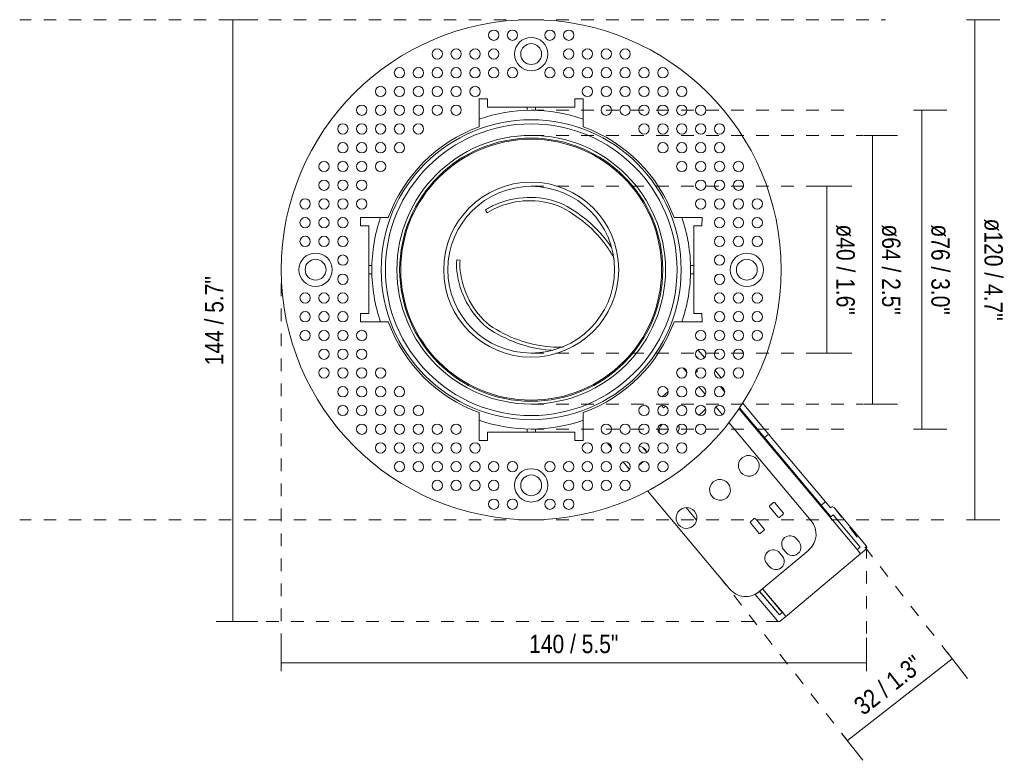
# Model space of a CAD drawing. Header units: millimetres. Extents: x -6702 to -5572, y 182 to 6711.
# Tile 1 of 3: x -6702 to -6466, y 182 to 360. Entities that reach past the tile are written whole.
import ezdxf

# ---------------------------------------------------------------- set-up
doc = ezdxf.new("R2010")
doc.units = ezdxf.units.MM
doc.linetypes.add('Dash', pattern=[6, 3, -3])
doc.layers.add('A-ANNO-DIMS', color=7, linetype='Dash', lineweight=9, true_color=0xd2d2d2)
doc.layers.add('A-ANNO-DIMS-2', color=7, linetype='Continuous', lineweight=9)
doc.layers.add('E-LITE-EQPM', color=7, linetype='Continuous', lineweight=20)
doc.styles.add('Arial Narrow', font='ARIALN.TTF', dxfattribs={"height": 4.4})
doc.dimstyles.new('FARO_-_2_2mm_Arial_Narrow_mm_Inch_Left', dxfattribs={"dimscale": 304.8, "dimtxt": 4.503096, "dimasz": 0, "dimexe": 0.019685, "dimexo": 0.0625, "dimgap": 0.003281, "dimtad": 1, "dimdec": 0, "dimzin": 0, "dimdsep": 46, "dimtxsty": 'Arial Narrow', "dimblk1": 'NONE', "dimblk2": 'NONE', "dimsah": 1, "dimcen": 0.09, "dimadec": 0, "dimazin": 0, "dimtfac": 1, "dimtdec": 4, "dimtix": 1, "dimtmove": 0, "dimatfit": 3, "dimfxl": 0.006562, "dimfxlon": 1, "dimtvp": 1, "dimtolj": 1, "dimtzin": 0, "dimarcsym": 2})
doc.dimstyles.new('FARO_-_2_2mm_Arial_Narrow_mm_Inch_Right', dxfattribs={"dimscale": 304.8, "dimtxt": 4.503096, "dimasz": 0, "dimexe": 0.019685, "dimexo": 0.0625, "dimgap": 0.003281, "dimtad": 1, "dimdec": 0, "dimzin": 0, "dimdsep": 46, "dimtxsty": 'Arial Narrow', "dimblk1": 'NONE', "dimblk2": 'NONE', "dimsah": 1, "dimcen": 0.09, "dimadec": 0, "dimazin": 0, "dimtfac": 1, "dimtdec": 4, "dimtix": 1, "dimtmove": 0, "dimatfit": 3, "dimfxl": 0.006562, "dimfxlon": 1, "dimtvp": 1, "dimtolj": 1, "dimtzin": 0, "dimarcsym": 2})

# ---------------------------------------------------------------- blocks, each defined once
blk = doc.blocks.new('02400101_ 02400102__0002 - Lamp-586423-Alzado_PDF')
at = {"layer": 'E-LITE-EQPM'}
for p, q in [((-6592, 334.29), (-6592, 341)), ((-6592, 341), (-6590, 341)), ((-6590, 339), (-6590, 340.99)), ((-6569, 341), (-6567, 341)), ((-6569, 340.99), (-6569, 339)), ((-6567, 341), (-6567, 334.29)), ((-6590, 339), (-6569, 339)), ((-6580.49, 339), (-6580.49, 338.2)), ((-6578.5, 338.2), (-6578.5, 339)), ((-6590.48, 314.31), (-6590.03, 313.65)), ((-6620.49, 310.5), (-6620.5, 312.5)), ((-6620.5, 312.5), (-6613.78, 312.5)), ((-6545.21, 312.5), (-6538.5, 312.5)), ((-6538.5, 312.5), (-6538.51, 310.5)), ((-6618.5, 310.5), (-6620.49, 310.5)), ((-6618.5, 289.5), (-6618.5, 310.5)), ((-6540.5, 310.5), (-6540.5, 289.5)), ((-6540.5, 310.5), (-6538.51, 310.5)), ((-6617.7, 300.99), (-6618.5, 300.99)), ((-6596.59, 302.28), (-6597.39, 302.34)), ((-6540.5, 300.99), (-6541.29, 300.99)), ((-6618.5, 299.01), (-6617.7, 299.01)), ((-6541.29, 299.01), (-6540.5, 299.01)), ((-6620.5, 287.5), (-6620.49, 289.5)), ((-6620.49, 289.5), (-6618.5, 289.5)), ((-6538.51, 289.5), (-6540.5, 289.5)), ((-6538.51, 289.5), (-6538.5, 287.5)), ((-6613.78, 287.5), (-6620.5, 287.5)), ((-6538.5, 287.5), (-6545.21, 287.5)), ((-6540.04, 279.4), (-6539.41, 278.65)), ((-6537.91, 278.89), (-6539.48, 280.76)), ((-6542.06, 275.22), (-6543.06, 276.41)), ((-6540.06, 275.22), (-6539.56, 275.64)), ((-6539.56, 275.64), (-6539.81, 275.94)), ((-6533.87, 274.07), (-6535.35, 275.84)), ((-6537.76, 270.1), (-6539.25, 271.87)), ((-6533.08, 270.72), (-6534.1, 271.93)), ((-6533.66, 271.79), (-6533.28, 271.34)), ((-6546.65, 270.73), (-6548.1, 269.51)), ((-6548.2, 267.42), (-6548.03, 267.22)), ((-6548.03, 267.22), (-6547.71, 266.84)), ((-6547.71, 266.84), (-6547.22, 267.25)), ((-6533.61, 265.15), (-6535.2, 267.05)), ((-6522.53, 260.55), (-6528.79, 268.02)), ((-6592, 259), (-6592, 265.71)), ((-6567, 265.71), (-6567, 259)), ((-6538.98, 265.32), (-6538.21, 265.97)), ((-6501.28, 232.82), (-6529.67, 266.65)), ((-6529.53, 266.87), (-6523.53, 259.72)), ((-6512.29, 239.74), (-6532.08, 263.33)), ((-6569, 261), (-6590, 261)), ((-6590, 259.01), (-6590, 261)), ((-6580.49, 261.8), (-6580.49, 261)), ((-6578.5, 261), (-6578.5, 261.8)), ((-6569, 261), (-6569, 259.01)), ((-6523.53, 259.72), (-6522.53, 260.55)), ((-6508.9, 244.31), (-6522.53, 260.55)), ((-6590, 259), (-6592, 259)), ((-6567, 259), (-6569, 259)), ((-6561.26, 258.43), (-6560.25, 257.23)), ((-6523.53, 259.72), (-6509.9, 243.48)), ((-6551.78, 256.21), (-6552.76, 257.38)), ((-6557.42, 253.86), (-6555.91, 252.06)), ((-6553.15, 253.43), (-6552.53, 253.95)), ((-6516.38, 251.2), (-6516.57, 251.04)), ((-6551.61, 246.94), (-6531.82, 223.35)), ((-6521.35, 244.14), (-6522.27, 243.37)), ((-6520.68, 243.65), (-6521.06, 244.1)), ((-6518.97, 241.61), (-6520.68, 243.65)), ((-6509.9, 243.48), (-6508.9, 244.31)), ((-6509.9, 243.48), (-6507.57, 240.71)), ((-6507.68, 242.86), (-6508.9, 244.31)), ((-6542.32, 242.91), (-6539.79, 239.89)), ((-6522.29, 243.08), (-6521.9, 242.62)), ((-6521.9, 242.62), (-6520.2, 240.58)), ((-6519.91, 240.56), (-6518.99, 241.33)), ((-6507.68, 242.86), (-6507.53, 242.99)), ((-6507.57, 240.71), (-6507.04, 241.16)), ((-6507.04, 241.16), (-6500.56, 233.43)), ((-6506.82, 242.93), (-6499.05, 233.66)), ((-6526.88, 239.22), (-6526.5, 238.76)), ((-6525.95, 240.28), (-6526.87, 239.51)), ((-6526.5, 238.76), (-6524.79, 236.73)), ((-6525.27, 239.79), (-6525.66, 240.25)), ((-6523.57, 237.75), (-6525.27, 239.79)), ((-6507.57, 240.71), (-6507.77, 240.55)), ((-6506.64, 239.29), (-6506.68, 239.26)), ((-6501.25, 232.86), (-6506.64, 239.29)), ((-6524.51, 236.7), (-6523.59, 237.47)), ((-6506, 238.52), (-6506.04, 238.49)), ((-6504.65, 236.92), (-6504.69, 236.88)), ((-6515.22, 234.68), (-6515.86, 235.44)), ((-6503.3, 235.31), (-6503.34, 235.27)), ((-6512.9, 232.7), (-6524.78, 222.74)), ((-6519.24, 231.3), (-6519.88, 232.07)), ((-6518.92, 232.87), (-6518.28, 232.11)), ((-6501.95, 233.7), (-6501.99, 233.67)), ((-6500.56, 233.43), (-6501.28, 232.82)), ((-6501.28, 232.82), (-6500.45, 231.83)), ((-6500.83, 231.51), (-6500.45, 231.83)), ((-6500.45, 231.83), (-6499.11, 232.95)), ((-6498.96, 233.29), (-6498.94, 233.22)), ((-6522.94, 229.5), (-6522.3, 228.73)), ((-6517.99, 217.11), (-6500.83, 231.51)), ((-6519.94, 217.17), (-6524.73, 222.78)), ((-6524.68, 222.82), (-6519.94, 217.17)), ((-6523.99, 223.4), (-6519.25, 217.75)), ((-6523.95, 223.43), (-6519.21, 217.78)), ((-6525.76, 222.09), (-6520.42, 215.72)), ((-6523.38, 221.2), (-6523.34, 221.23)), ((-6522.65, 221.81), (-6522.62, 221.84)), ((-6521.3, 220.2), (-6521.27, 220.23)), ((-6519.95, 218.59), (-6519.92, 218.62)), ((-6519.94, 217.17), (-6519.21, 217.78)), ((-6519.21, 217.78), (-6518.37, 216.79)), ((-6520.08, 215.57), (-6520.15, 215.56)), ((-6518.37, 216.79), (-6519.71, 215.66)), ((-6518.37, 216.79), (-6517.99, 217.11))]:
    blk.add_line(p, q, dxfattribs=at)
at = {"layer": 'E-LITE-EQPM', "flags": 128}
for points in [[(-6521.06, 244.1), (-6521.2, 244.18), (-6521.35, 244.14)], [(-6522.27, 243.37), (-6522.34, 243.23), (-6522.29, 243.08)], [(-6518.99, 241.33), (-6518.92, 241.47), (-6518.97, 241.61)], [(-6526.87, 239.51), (-6526.94, 239.37), (-6526.88, 239.22)], [(-6525.66, 240.25), (-6525.8, 240.32), (-6525.95, 240.28)], [(-6520.2, 240.58), (-6519.99, 240.52), (-6519.91, 240.56)], [(-6524.79, 236.73), (-6524.58, 236.66), (-6524.51, 236.7)], [(-6523.59, 237.47), (-6523.52, 237.62), (-6523.57, 237.75)], [(-6524.73, 222.78), (-6525.23, 222.41), (-6525.76, 222.09)]]:
    blk.add_lwpolyline(points, dxfattribs=at)
at = {"layer": 'E-LITE-EQPM'}
for centre, radius, start, end in [((-6579.5, 300), 60, 90, 270), ((-6579.5, 300), 60, 270, 90), ((-6588.5, 356.27), 1.24, 90, 270), ((-6588.5, 356.27), 1.24, 270, 90), ((-6584, 356.27), 1.24, 90, 270), ((-6584, 356.27), 1.24, 270, 90), ((-6574.99, 356.27), 1.24, 90, 270), ((-6574.99, 356.27), 1.24, 270, 90), ((-6570.49, 356.27), 1.24, 90, 270), ((-6570.49, 356.27), 1.24, 270, 90), ((-6579.5, 351.75), 4, 90, 270), ((-6579.5, 351.75), 4, 270, 90), ((-6602.04, 351.77), 1.24, 0, 180), ((-6597.51, 351.77), 1.24, 0, 180), ((-6592.98, 351.77), 1.24, 0, 180), ((-6588.5, 351.77), 1.24, 0, 180), ((-6579.5, 351.75), 2.5, 90, 270), ((-6579.5, 351.75), 2.5, 270, 90), ((-6570.49, 351.77), 1.24, 0, 180), ((-6566.01, 351.77), 1.24, 0, 180), ((-6561.48, 351.77), 1.24, 360, 180), ((-6556.95, 351.77), 1.24, 0, 180), ((-6602.04, 351.77), 1.24, 180, 0), ((-6597.51, 351.77), 1.24, 180, 0), ((-6592.98, 351.77), 1.24, 180, 0), ((-6588.5, 351.77), 1.24, 180, 0), ((-6570.49, 351.77), 1.24, 180, 0), ((-6566.01, 351.77), 1.24, 180, 0), ((-6561.48, 351.77), 1.24, 180, 360), ((-6556.95, 351.77), 1.24, 180, 0), ((-6611.11, 347.27), 1.24, 0, 180), ((-6606.58, 347.27), 1.24, 0, 180), ((-6602.04, 347.27), 1.24, 90, 270), ((-6602.04, 347.27), 1.24, 270, 90), ((-6597.51, 347.27), 1.24, 90, 270), ((-6597.51, 347.27), 1.24, 270, 90), ((-6592.98, 347.27), 1.24, 90, 270), ((-6592.98, 347.27), 1.24, 270, 90), ((-6588.5, 347.27), 1.24, 90, 270), ((-6588.5, 347.27), 1.24, 270, 90), ((-6583.97, 347.27), 1.24, 90, 270), ((-6583.97, 347.27), 1.24, 270, 90), ((-6575.02, 347.27), 1.24, 90, 270), ((-6575.02, 347.27), 1.24, 270, 90), ((-6570.49, 347.27), 1.24, 90, 270), ((-6570.49, 347.27), 1.24, 270, 90), ((-6566.01, 347.27), 1.24, 90, 270), ((-6566.01, 347.27), 1.24, 270, 90), ((-6561.48, 347.27), 1.24, 90, 270), ((-6561.48, 347.27), 1.24, 270, 90), ((-6556.95, 347.27), 1.24, 90, 270), ((-6556.95, 347.27), 1.24, 270, 90), ((-6552.42, 347.27), 1.24, 0, 180), ((-6547.88, 347.27), 1.24, 360, 180), ((-6611.11, 347.27), 1.24, 180, 0), ((-6606.58, 347.27), 1.24, 180, 0), ((-6552.42, 347.27), 1.24, 180, 0), ((-6547.88, 347.27), 1.24, 180, 360), ((-6615.64, 342.77), 1.24, 90, 270), ((-6615.64, 342.77), 1.24, 270, 90), ((-6611.11, 342.77), 1.24, 90, 270), ((-6611.11, 342.77), 1.24, 270, 90), ((-6606.58, 342.77), 1.24, 90, 270), ((-6606.58, 342.77), 1.24, 270, 90), ((-6602.04, 342.77), 1.24, 0, 180), ((-6602.04, 342.77), 1.24, 180, 0), ((-6597.51, 342.77), 1.24, 0, 180), ((-6597.51, 342.77), 1.24, 180, 0), ((-6592.98, 342.77), 1.24, 0, 180), ((-6592.98, 342.77), 1.24, 180, 0), ((-6566.01, 342.77), 1.24, 0, 180), ((-6566.01, 342.77), 1.24, 180, 0), ((-6561.48, 342.77), 1.24, 360, 180), ((-6561.48, 342.77), 1.24, 180, 360), ((-6556.95, 342.77), 1.24, 0, 180), ((-6556.95, 342.77), 1.24, 180, 0), ((-6552.42, 342.77), 1.24, 90, 270), ((-6552.42, 342.77), 1.24, 270, 90), ((-6547.88, 342.77), 1.24, 90, 270), ((-6547.88, 342.77), 1.24, 270, 90), ((-6543.35, 342.77), 1.24, 90, 270), ((-6543.35, 342.77), 1.24, 270, 90), ((-6620.17, 338.28), 1.24, 0, 180), ((-6620.17, 338.28), 1.24, 180, 0), ((-6615.64, 338.28), 1.24, 0, 180), ((-6615.64, 338.28), 1.24, 180, 0), ((-6611.11, 338.28), 1.24, 0, 180), ((-6611.11, 338.28), 1.24, 180, 0), ((-6606.58, 338.28), 1.24, 0, 180), ((-6606.58, 338.28), 1.24, 180, 0), ((-6602.04, 338.28), 1.24, 0, 180), ((-6602.04, 338.28), 1.24, 180, 0), ((-6597.51, 338.28), 1.24, 0, 180), ((-6597.51, 338.28), 1.24, 180, 0), ((-6579.5, 300), 38.25, 70.913, 109.087), ((-6561.48, 338.28), 1.24, 360, 180), ((-6561.48, 338.28), 1.24, 180, 360), ((-6556.95, 338.28), 1.24, 0, 180), ((-6556.95, 338.28), 1.24, 180, 0), ((-6552.42, 338.28), 1.24, 0, 180), ((-6552.42, 338.28), 1.24, 180, 0), ((-6547.88, 338.28), 1.24, 360, 180), ((-6547.88, 338.28), 1.24, 180, 360), ((-6543.35, 338.28), 1.24, 0, 180), ((-6543.35, 338.28), 1.24, 180, 0), ((-6538.82, 338.28), 1.24, 0, 180), ((-6538.82, 338.28), 1.24, 180, 0), ((-6579.5, 300), 36, 360, 180), ((-6624.7, 333.78), 1.24, 360, 180), ((-6624.7, 333.78), 1.24, 180, 360), ((-6620.17, 333.78), 1.24, 0, 180), ((-6620.17, 333.78), 1.24, 180, 0), ((-6615.64, 333.78), 1.24, 0, 180), ((-6615.64, 333.78), 1.24, 180, 0), ((-6579.5, 300), 35, 360, 180), ((-6579.5, 300), 36.5, 110.0294, 159.9706), ((-6611.11, 333.78), 1.24, 0, 180), ((-6611.11, 333.78), 1.24, 180, 0), ((-6606.58, 333.78), 1.24, 0, 180), ((-6606.58, 333.78), 1.24, 180, 0), ((-6579.5, 300), 36.5, 20.0294, 69.9706), ((-6552.42, 333.78), 1.24, 0, 180), ((-6552.42, 333.78), 1.24, 180, 360), ((-6547.88, 333.78), 1.24, 360, 180), ((-6547.88, 333.78), 1.24, 180, 360), ((-6543.35, 333.78), 1.24, 0, 180), ((-6543.35, 333.78), 1.24, 180, 0), ((-6538.82, 333.78), 1.24, 0, 180), ((-6538.82, 333.78), 1.24, 180, 0), ((-6534.29, 333.78), 1.24, 0, 180), ((-6534.29, 333.78), 1.24, 180, 0), ((-6579.5, 300), 32.24, 0, 180), ((-6579.5, 300), 31.57, 0, 180), ((-6579.5, 300), 31.31, 360, 180), ((-6624.7, 329.28), 1.24, 360, 180), ((-6624.7, 329.28), 1.24, 180, 360), ((-6620.17, 329.28), 1.24, 0, 180), ((-6620.17, 329.28), 1.24, 180, 0), ((-6615.64, 329.28), 1.24, 0, 180), ((-6615.64, 329.28), 1.24, 180, 0), ((-6611.11, 329.28), 1.24, 0, 180), ((-6611.11, 329.28), 1.24, 180, 0), ((-6547.88, 329.28), 1.24, 360, 180), ((-6547.88, 329.28), 1.24, 180, 360), ((-6543.35, 329.28), 1.24, 0, 180), ((-6543.35, 329.28), 1.24, 180, 0), ((-6538.82, 329.28), 1.24, 0, 180), ((-6538.82, 329.28), 1.24, 180, 0), ((-6534.29, 329.28), 1.24, 0, 180), ((-6534.29, 329.28), 1.24, 180, 0), ((-6629.23, 324.78), 1.24, 0, 180), ((-6629.23, 324.78), 1.24, 180, 0), ((-6624.7, 324.78), 1.24, 360, 180), ((-6624.7, 324.78), 1.24, 180, 360), ((-6620.17, 324.78), 1.24, 0, 180), ((-6620.17, 324.78), 1.24, 180, 0), ((-6615.64, 324.78), 1.24, 0, 180), ((-6615.64, 324.78), 1.24, 180, 0), ((-6543.35, 324.78), 1.24, 0, 180), ((-6543.35, 324.78), 1.24, 180, 0), ((-6538.82, 324.78), 1.24, 0, 180), ((-6538.82, 324.78), 1.24, 180, 360), ((-6534.29, 324.78), 1.24, 0, 180), ((-6534.29, 324.78), 1.24, 180, 360), ((-6529.76, 324.78), 1.24, 0, 180), ((-6529.76, 324.78), 1.24, 180, 0), ((-6629.23, 320.28), 1.24, 0, 180), ((-6624.7, 320.28), 1.24, 360, 180), ((-6620.17, 320.28), 1.24, 0, 180), ((-6538.82, 320.28), 1.24, 0, 180), ((-6534.29, 320.28), 1.24, 0, 180), ((-6529.76, 320.28), 1.24, 0, 180), ((-6629.23, 320.28), 1.24, 180, 0), ((-6624.7, 320.28), 1.24, 180, 360), ((-6620.17, 320.28), 1.24, 180, 0), ((-6579.5, 300), 21, 0, 180), ((-6579.5, 300), 20.01, 0, 180), ((-6538.82, 320.28), 1.24, 180, 0), ((-6534.29, 320.28), 1.24, 180, 0), ((-6529.76, 320.28), 1.24, 180, 360), ((-6633.76, 315.79), 1.24, 0, 180), ((-6629.23, 315.79), 1.24, 0, 180), ((-6624.7, 315.79), 1.24, 360, 180), ((-6620.17, 315.79), 1.24, 0, 180), ((-6579.84, 296.69), 20.66, 69.7275, 113.7482), ((-6538.82, 315.79), 1.24, 0, 180), ((-6534.29, 315.79), 1.24, 0, 180), ((-6529.76, 315.79), 1.24, 0, 180), ((-6525.23, 315.79), 1.24, 0, 180), ((-6633.76, 315.79), 1.24, 180, 0), ((-6629.23, 315.79), 1.24, 180, 0), ((-6624.7, 315.79), 1.24, 180, 360), ((-6620.17, 315.79), 1.24, 180, 0), ((-6582.49, 302.6), 14.18, 113.5659, 124.3105), ((-6582.49, 302.6), 13.38, 113.5605, 124.3105), ((-6579.84, 296.69), 19.86, 69.8305, 113.7519), ((-6585.96, 288.1), 30.17, 34.7916, 64.5352), ((-6585.96, 288.1), 30.97, 34.7916, 64.6035), ((-6538.82, 315.79), 1.24, 180, 0), ((-6534.29, 315.79), 1.24, 180, 0), ((-6529.76, 315.79), 1.24, 180, 0), ((-6525.23, 315.79), 1.24, 180, 0), ((-6633.76, 311.29), 1.24, 0, 180), ((-6629.23, 311.29), 1.24, 0, 180), ((-6624.7, 311.29), 1.24, 360, 180), ((-6579.5, 300), 38.25, 160.913, 180), ((-6579.5, 300), 38.25, 360, 19.087), ((-6534.29, 311.29), 1.24, 0, 180), ((-6529.76, 311.29), 1.24, 0, 180), ((-6525.23, 311.29), 1.24, 0, 180), ((-6633.76, 311.29), 1.24, 180, 0), ((-6629.23, 311.29), 1.24, 180, 0), ((-6624.7, 311.29), 1.24, 180, 360), ((-6534.29, 311.29), 1.24, 180, 0), ((-6529.76, 311.29), 1.24, 180, 0), ((-6525.23, 311.29), 1.24, 180, 0), ((-6633.76, 306.79), 1.24, 0, 180), ((-6629.23, 306.79), 1.24, 0, 180), ((-6624.7, 306.79), 1.24, 360, 180), ((-6534.29, 306.79), 1.24, 0, 180), ((-6529.76, 306.79), 1.24, 0, 180), ((-6525.23, 306.79), 1.24, 0, 180), ((-6633.76, 306.79), 1.24, 180, 0), ((-6629.23, 306.79), 1.24, 180, 0), ((-6624.7, 306.79), 1.24, 180, 360), ((-6582.81, 290.28), 26.33, 28.0138, 34.7916), ((-6582.81, 290.28), 27.13, 33.3614, 34.7916), ((-6534.29, 306.79), 1.24, 180, 0), ((-6529.76, 306.79), 1.24, 180, 0), ((-6525.23, 306.79), 1.24, 180, 0), ((-6631.25, 300), 4, 0, 180), ((-6631.25, 300), 2.5, 0, 180), ((-6624.7, 302.29), 1.24, 0, 180), ((-6534.29, 302.29), 1.24, 360, 180), ((-6527.74, 300), 4, 0, 180), ((-6527.74, 300), 2.5, 0, 180), ((-6624.7, 302.29), 1.24, 180, 0), ((-6583.24, 301.29), 14.18, 175.7254, 186.47), ((-6583.24, 301.29), 13.38, 175.7254, 186.4754), ((-6534.29, 302.29), 1.24, 180, 360), ((-6631.25, 300), 4, 180, 0), ((-6631.25, 300), 2.5, 180, 0), ((-6624.7, 297.71), 1.24, 0, 180), ((-6579.5, 300), 38.25, 180, 199.087), ((-6579.5, 300), 36, 180, 360), ((-6579.5, 300), 35, 180, 360), ((-6579.5, 300), 32.24, 180, 360), ((-6579.5, 300), 31.57, 180, 360), ((-6579.5, 300), 31.31, 180, 360), ((-6579.5, 300), 21, 180, 360), ((-6579.5, 300), 20.01, 180, 360), ((-6576.8, 301.95), 20.66, 186.2878, 230.3084), ((-6576.8, 301.95), 19.86, 186.2841, 230.2055), ((-6579.5, 300), 38.25, 340.913, 360), ((-6534.29, 297.71), 1.24, 0, 180), ((-6527.74, 300), 4, 180, 360), ((-6527.74, 300), 2.5, 180, 360), ((-6624.7, 297.71), 1.24, 180, 0), ((-6534.29, 297.71), 1.24, 180, 0), ((-6633.76, 293.21), 1.24, 0, 180), ((-6633.76, 293.21), 1.24, 180, 0), ((-6629.23, 293.21), 1.24, 0, 180), ((-6629.23, 293.21), 1.24, 180, 0), ((-6624.7, 293.21), 1.24, 0, 180), ((-6624.7, 293.21), 1.24, 180, 0), ((-6534.29, 293.21), 1.24, 0, 180), ((-6534.29, 293.21), 1.24, 180, 0), ((-6529.76, 293.21), 1.24, 0, 180), ((-6529.76, 293.21), 1.24, 180, 0), ((-6525.23, 293.21), 1.24, 0, 180), ((-6525.23, 293.21), 1.24, 180, 0), ((-6633.76, 288.71), 1.24, 0, 180), ((-6633.76, 288.71), 1.24, 180, 0), ((-6629.23, 288.71), 1.24, 0, 180), ((-6629.23, 288.71), 1.24, 180, 0), ((-6624.7, 288.71), 1.24, 0, 180), ((-6624.7, 288.71), 1.24, 180, 0), ((-6534.29, 288.71), 1.24, 0, 180), ((-6534.29, 288.71), 1.24, 180, 360), ((-6529.76, 288.71), 1.24, 0, 180), ((-6529.76, 288.71), 1.24, 180, 0), ((-6525.23, 288.71), 1.24, 0, 180), ((-6525.23, 288.71), 1.24, 180, 0), ((-6579.5, 300), 36.5, 200.0294, 249.9706), ((-6572.42, 311.55), 30.97, 235.4325, 265.2444), ((-6572.42, 311.55), 30.17, 235.5007, 265.2444), ((-6579.5, 300), 36.5, 290.0294, 339.9706), ((-6633.76, 284.21), 1.24, 360, 180), ((-6633.76, 284.21), 1.24, 180, 360), ((-6629.23, 284.21), 1.24, 0, 180), ((-6629.23, 284.21), 1.24, 180, 0), ((-6624.7, 284.21), 1.24, 0, 180), ((-6624.7, 284.21), 1.24, 180, 0), ((-6620.17, 284.21), 1.24, 0, 180), ((-6620.17, 284.21), 1.24, 180, 0), ((-6538.82, 284.21), 1.24, 0, 180), ((-6538.82, 284.21), 1.24, 180, 360), ((-6534.29, 284.21), 1.24, 0, 180), ((-6534.29, 284.21), 1.24, 180, 0), ((-6529.76, 284.21), 1.24, 0, 180), ((-6529.76, 284.21), 1.24, 180, 0), ((-6525.23, 284.21), 1.24, 0, 180), ((-6525.23, 284.21), 1.24, 180, 0), ((-6572.74, 307.73), 26.33, 265.2444, 271.9678), ((-6629.23, 279.72), 1.24, 0, 180), ((-6629.23, 279.72), 1.24, 180, 0), ((-6624.7, 279.72), 1.24, 0, 180), ((-6624.7, 279.72), 1.24, 180, 0), ((-6620.17, 279.72), 1.24, 0, 180), ((-6620.17, 279.72), 1.24, 180, 0), ((-6572.74, 307.73), 27.13, 265.2444, 266.67), ((-6538.82, 279.72), 1.24, 0, 180), ((-6538.82, 279.72), 1.24, 180, 360), ((-6534.29, 279.72), 1.24, 0, 180), ((-6534.29, 279.72), 1.24, 180, 0), ((-6529.76, 279.72), 1.24, 0, 180), ((-6529.76, 279.72), 1.24, 180, 0), ((-6629.23, 275.22), 1.24, 0, 180), ((-6629.23, 275.22), 1.24, 180, 0), ((-6624.7, 275.22), 1.24, 0, 180), ((-6624.7, 275.22), 1.24, 180, 0), ((-6620.17, 275.22), 1.24, 0, 180), ((-6620.17, 275.22), 1.24, 180, 0), ((-6615.64, 275.22), 1.24, 0, 180), ((-6615.64, 275.22), 1.24, 180, 0), ((-6543.35, 275.22), 1.24, 0, 180), ((-6543.35, 275.22), 1.24, 180, 0), ((-6538.82, 275.22), 1.24, 360, 180), ((-6538.82, 275.22), 1.24, 180, 360), ((-6534.29, 275.22), 1.24, 0, 180), ((-6534.29, 275.22), 1.24, 180, 360), ((-6529.76, 275.22), 1.24, 0, 180), ((-6529.76, 275.22), 1.24, 180, 0), ((-6624.7, 270.72), 1.24, 0, 180), ((-6620.17, 270.72), 1.24, 0, 180), ((-6615.64, 270.72), 1.24, 360, 180), ((-6611.11, 270.72), 1.24, 0, 180), ((-6547.88, 270.72), 1.24, 0, 180), ((-6543.35, 270.72), 1.24, 0, 180), ((-6538.82, 270.72), 1.24, 0, 180), ((-6534.29, 270.72), 1.24, 0, 180), ((-6624.7, 270.72), 1.24, 180, 0), ((-6620.17, 270.72), 1.24, 180, 0), ((-6615.64, 270.72), 1.24, 180, 360), ((-6611.11, 270.72), 1.24, 180, 0), ((-6547.88, 270.72), 1.24, 180, 0), ((-6543.35, 270.72), 1.24, 180, 360), ((-6538.82, 270.72), 1.24, 180, 360), ((-6534.29, 270.72), 1.24, 180, 0), ((-6624.7, 266.22), 1.24, 0, 180), ((-6620.17, 266.22), 1.24, 0, 180), ((-6615.64, 266.22), 1.24, 0, 180), ((-6611.11, 266.22), 1.24, 0, 180), ((-6606.58, 266.22), 1.24, 0, 180), ((-6552.42, 266.22), 1.24, 0, 180), ((-6547.88, 266.22), 1.24, 0, 180), ((-6543.35, 266.22), 1.24, 0, 180), ((-6538.82, 266.22), 1.24, 360, 180), ((-6534.29, 266.22), 1.24, 0, 180), ((-6624.7, 266.22), 1.24, 180, 0), ((-6620.17, 266.22), 1.24, 180, 0), ((-6615.64, 266.22), 1.24, 180, 0), ((-6611.11, 266.22), 1.24, 180, 0), ((-6606.58, 266.22), 1.24, 180, 0), ((-6552.42, 266.22), 1.24, 180, 360), ((-6547.88, 266.22), 1.24, 180, 0), ((-6543.35, 266.22), 1.24, 180, 0), ((-6540.26, 266.86), 2, 197.5, 198.5707), ((-6538.82, 266.22), 1.24, 180, 360), ((-6540.26, 266.86), 2, 297.5394, 310), ((-6539.49, 267.5), 2, 310, 335.8687), ((-6534.29, 266.22), 1.24, 180, 0), ((-6620.17, 261.72), 1.24, 0, 180), ((-6615.64, 261.72), 1.24, 360, 180), ((-6611.11, 261.72), 1.24, 0, 180), ((-6606.58, 261.72), 1.24, 0, 180), ((-6602.04, 261.72), 1.24, 0, 180), ((-6597.51, 261.72), 1.24, 0, 180), ((-6579.5, 300), 38.25, 250.913, 289.087), ((-6561.48, 261.72), 1.24, 0, 180), ((-6556.95, 261.72), 1.24, 0, 180), ((-6552.42, 261.72), 1.24, 0, 180), ((-6547.88, 261.72), 1.24, 0, 180), ((-6546.77, 261.39), 2, 130, 197.5), ((-6543.35, 261.72), 1.24, 0, 180), ((-6546.01, 262.04), 2, 327.8914, 18.8903), ((-6538.82, 261.72), 1.24, 0, 180), ((-6620.17, 261.72), 1.24, 180, 0), ((-6615.64, 261.72), 1.24, 180, 360), ((-6611.11, 261.72), 1.24, 180, 0), ((-6606.58, 261.72), 1.24, 180, 0), ((-6602.04, 261.72), 1.24, 180, 0), ((-6597.51, 261.72), 1.24, 180, 0), ((-6561.48, 261.72), 1.24, 180, 0), ((-6556.95, 261.72), 1.24, 180, 0), ((-6552.42, 261.72), 1.24, 180, 0), ((-6547.88, 261.72), 1.24, 180, 0), ((-6543.35, 261.72), 1.24, 180, 360), ((-6538.82, 261.72), 1.24, 180, 360), ((-6615.64, 257.23), 1.24, 90, 270), ((-6615.64, 257.23), 1.24, 270, 90), ((-6611.11, 257.23), 1.24, 90, 270), ((-6611.11, 257.23), 1.24, 270, 90), ((-6606.58, 257.23), 1.24, 90, 270), ((-6606.58, 257.23), 1.24, 270, 90), ((-6602.04, 257.23), 1.24, 360, 180), ((-6597.51, 257.23), 1.24, 0, 180), ((-6592.98, 257.23), 1.24, 0, 180), ((-6566.01, 257.23), 1.24, 0, 180), ((-6561.48, 257.23), 1.24, 0, 180), ((-6556.95, 257.23), 1.24, 0, 180), ((-6552.42, 257.23), 1.24, 90, 270), ((-6553.67, 255.61), 2, 15.9597, 88.4), ((-6552.42, 257.23), 1.24, 270, 90), ((-6547.88, 257.23), 1.24, 90, 270), ((-6547.88, 257.23), 1.24, 270, 90), ((-6543.35, 257.23), 1.24, 90, 270), ((-6543.35, 257.23), 1.24, 270, 90), ((-6602.04, 257.23), 1.24, 180, 360), ((-6597.51, 257.23), 1.24, 180, 0), ((-6592.98, 257.23), 1.24, 180, 0), ((-6566.01, 257.23), 1.24, 180, 0), ((-6561.48, 257.23), 1.24, 180, 360), ((-6556.95, 257.23), 1.24, 180, 0), ((-6527.28, 252.94), 2.5, 70, 250), ((-6527.28, 252.94), 2.5, 310, 70), ((-6611.11, 252.73), 1.24, 0, 180), ((-6606.58, 252.73), 1.24, 0, 180), ((-6602.04, 252.73), 1.24, 90, 270), ((-6602.04, 252.73), 1.24, 270, 90), ((-6597.51, 252.73), 1.24, 90, 270), ((-6597.51, 252.73), 1.24, 270, 90), ((-6592.98, 252.73), 1.24, 90, 270), ((-6592.98, 252.73), 1.24, 270, 90), ((-6588.5, 252.73), 1.24, 90, 270), ((-6588.5, 252.73), 1.24, 270, 90), ((-6583.97, 252.73), 1.24, 90, 270), ((-6583.97, 252.73), 1.24, 270, 90), ((-6575.02, 252.73), 1.24, 90, 270), ((-6575.02, 252.73), 1.24, 270, 90), ((-6570.49, 252.73), 1.24, 90, 270), ((-6570.49, 252.73), 1.24, 270, 90), ((-6566.01, 252.73), 1.24, 90, 270), ((-6566.01, 252.73), 1.24, 270, 90), ((-6561.48, 252.73), 1.24, 90, 270), ((-6561.48, 252.73), 1.24, 270, 90), ((-6556.95, 252.73), 1.24, 90, 270), ((-6556.95, 252.73), 1.24, 270, 90), ((-6552.42, 252.73), 1.24, 0, 180), ((-6554.43, 254.97), 2, 297.0958, 310), ((-6547.88, 252.73), 1.24, 0, 180), ((-6611.11, 252.73), 1.24, 180, 0), ((-6606.58, 252.73), 1.24, 180, 0), ((-6579.5, 248.25), 4, 90, 270), ((-6579.5, 248.25), 2.5, 90, 270), ((-6579.5, 248.25), 4, 270, 90), ((-6579.5, 248.25), 2.5, 270, 90), ((-6552.42, 252.73), 1.24, 180, 0), ((-6547.88, 252.73), 1.24, 180, 360), ((-6527.28, 252.94), 2.5, 250, 310), ((-6602.04, 248.23), 1.24, 360, 180), ((-6602.04, 248.23), 1.24, 180, 360), ((-6597.51, 248.23), 1.24, 0, 180), ((-6597.51, 248.23), 1.24, 180, 0), ((-6592.98, 248.23), 1.24, 0, 180), ((-6592.98, 248.23), 1.24, 180, 0), ((-6588.5, 248.23), 1.24, 0, 180), ((-6588.5, 248.23), 1.24, 180, 0), ((-6570.49, 248.23), 1.24, 360, 180), ((-6570.49, 248.23), 1.24, 180, 360), ((-6566.01, 248.23), 1.24, 0, 180), ((-6566.01, 248.23), 1.24, 180, 0), ((-6561.48, 248.23), 1.24, 0, 180), ((-6561.48, 248.23), 1.24, 180, 0), ((-6556.95, 248.23), 1.24, 0, 180), ((-6556.95, 248.23), 1.24, 180, 360), ((-6534.18, 247.16), 2.5, 70, 250), ((-6534.18, 247.16), 2.5, 310, 70), ((-6588.5, 243.73), 1.24, 90, 270), ((-6588.5, 243.73), 1.24, 270, 90), ((-6584, 243.73), 1.24, 90, 270), ((-6584, 243.73), 1.24, 270, 90), ((-6574.99, 243.73), 1.24, 90, 270), ((-6574.99, 243.73), 1.24, 270, 90), ((-6570.49, 243.73), 1.24, 90, 270), ((-6570.49, 243.73), 1.24, 270, 90), ((-6534.18, 247.16), 2.5, 250, 310), ((-6542.22, 240.41), 2.5, 70, 250), ((-6542.22, 240.41), 2.5, 310, 70), ((-6507.21, 242.6), 0.5, 40, 130), ((-6516.12, 236.53), 5, 310, 40), ((-6542.22, 240.41), 2.5, 250, 310), ((-6517.39, 234.16), 2, 40, 220), ((-6516.75, 233.39), 2, 220, 40), ((-6521.41, 230.78), 2, 40, 220), ((-6499.43, 233.34), 0.5, 310, 40), ((-6520.77, 230.02), 2, 220, 40), ((-6527.99, 226.57), 5, 220, 310), ((-6520.04, 216.04), 0.5, 220, 310)]:
    blk.add_arc(centre, radius, start, end, dxfattribs=at)
blk = doc.blocks.new('DIMBLOCK1-Alzado_PDF')
at = {"layer": 'A-ANNO-DIMS-2', "color": 251, "true_color": 0x5b5b5b, "transparency": 16777216}
for p, q in [((-6510.51, 320.01), (-6502.51, 320.01)), ((-6508.51, 320.01), (-6510.51, 320.01)), ((-6508.51, 279.99), (-6508.51, 320.01)), ((-6510.51, 279.99), (-6502.51, 279.99)), ((-6508.51, 279.99), (-6510.51, 279.99))]:
    blk.add_line(p, q, dxfattribs=at)
at = {"layer": 'A-ANNO-DIMS-2', "color": 0, "transparency": 16777216, "insert": (-6501.83, 310.86), "char_height": 4.4, "width": 26.0751, "attachment_point": 1, "rotation": 270, "line_spacing_factor": 0.974696, "style": 'Arial Narrow'}
blk.add_mtext('ø40 / 1.6"', dxfattribs=at)
blk = doc.blocks.new('_None')
blk = doc.blocks.new('DIMBLOCK2-Alzado_PDF')
at = {"layer": 'A-ANNO-DIMS-2', "color": 251, "true_color": 0x5b5b5b, "transparency": 16777216}
for p, q in [((-6499.57, 332.24), (-6491.57, 332.24)), ((-6497.57, 332.24), (-6499.57, 332.24)), ((-6497.57, 267.76), (-6497.57, 332.24)), ((-6499.57, 267.76), (-6491.57, 267.76)), ((-6497.57, 267.76), (-6499.57, 267.76))]:
    blk.add_line(p, q, dxfattribs=at)
at = {"layer": 'A-ANNO-DIMS-2', "color": 0, "transparency": 16777216, "insert": (-6490.88, 310.86), "char_height": 4.4, "width": 26.0751, "attachment_point": 1, "rotation": 270, "line_spacing_factor": 0.974696, "style": 'Arial Narrow'}
blk.add_mtext('ø64 / 2.5"', dxfattribs=at)
blk = doc.blocks.new('DIMBLOCK3-Alzado_PDF')
at = {"layer": 'A-ANNO-DIMS-2', "color": 251, "true_color": 0x5b5b5b, "transparency": 16777216}
for p, q in [((-6487.74, 338.25), (-6479.74, 338.25)), ((-6485.74, 338.25), (-6487.74, 338.25)), ((-6485.74, 261.75), (-6485.74, 338.25)), ((-6487.74, 261.75), (-6479.74, 261.75)), ((-6485.74, 261.75), (-6487.74, 261.75))]:
    blk.add_line(p, q, dxfattribs=at)
at = {"layer": 'A-ANNO-DIMS-2', "color": 0, "transparency": 16777216, "insert": (-6479.05, 310.86), "char_height": 4.4, "width": 26.0751, "attachment_point": 1, "rotation": 270, "line_spacing_factor": 0.974696, "style": 'Arial Narrow'}
blk.add_mtext('ø76 / 3.0"', dxfattribs=at)
blk = doc.blocks.new('DIMBLOCK4-Alzado_PDF')
at = {"layer": 'A-ANNO-DIMS-2', "color": 251, "true_color": 0x5b5b5b, "transparency": 16777216}
for p, q in [((-6475, 360), (-6467, 360)), ((-6473, 360), (-6475, 360)), ((-6473, 240), (-6473, 360)), ((-6475, 240), (-6467, 240)), ((-6473, 240), (-6475, 240))]:
    blk.add_line(p, q, dxfattribs=at)
at = {"layer": 'A-ANNO-DIMS-2', "color": 0, "transparency": 16777216, "insert": (-6466.31, 312.26), "char_height": 4.4, "width": 29.4202, "attachment_point": 1, "rotation": 270, "line_spacing_factor": 0.974696, "style": 'Arial Narrow'}
blk.add_mtext('ø120 / 4.7"', dxfattribs=at)
blk = doc.blocks.new('DIMBLOCK5-Alzado_PDF')
at = {"layer": 'A-ANNO-DIMS-2', "color": 251, "true_color": 0x5b5b5b, "transparency": 16777216}
for p, q in [((-6639.5, 205.19), (-6639.5, 211.69)), ((-6499.05, 205.19), (-6499.05, 211.69)), ((-6639.5, 205.69), (-6499.05, 205.69)), ((-6639.5, 205.69), (-6639.5, 203.69)), ((-6499.05, 205.69), (-6499.05, 203.69))]:
    blk.add_line(p, q, dxfattribs=at)
at = {"layer": 'A-ANNO-DIMS-2', "color": 0, "transparency": 16777216, "insert": (-6579.99, 212.38), "char_height": 4.4, "width": 25.732, "attachment_point": 1, "line_spacing_factor": 0.974696, "style": 'Arial Narrow'}
blk.add_mtext('140 / 5.5"', dxfattribs=at)
blk = doc.blocks.new('DIMBLOCK6-Alzado_PDF')
at = {"layer": 'A-ANNO-DIMS-2', "color": 251, "true_color": 0x5b5b5b, "transparency": 16777216}
for p, q in [((-6479.69, 208.2), (-6474.77, 201.9)), ((-6478.46, 206.63), (-6479.69, 208.2)), ((-6503.6, 186.99), (-6478.46, 206.63)), ((-6504.83, 188.56), (-6499.91, 182.26)), ((-6503.6, 186.99), (-6504.83, 188.56))]:
    blk.add_line(p, q, dxfattribs=at)
at = {"layer": 'A-ANNO-DIMS-2', "color": 0, "transparency": 16777216, "insert": (-6502.5, 196.33), "char_height": 4.4, "width": 22.3868, "attachment_point": 1, "rotation": 38, "line_spacing_factor": 0.974696, "style": 'Arial Narrow'}
blk.add_mtext('32 / 1.3"', dxfattribs=at)
blk = doc.blocks.new('DIMBLOCK7-Alzado_PDF')
at = {"layer": 'A-ANNO-DIMS-2', "color": 251, "true_color": 0x5b5b5b, "transparency": 16777216}
for p, q in [((-6651.1, 360), (-6653.1, 360)), ((-6651.6, 360), (-6645.1, 360)), ((-6651.1, 360), (-6651.1, 215.55)), ((-6651.1, 215.55), (-6653.1, 215.55)), ((-6651.6, 215.55), (-6645.1, 215.55))]:
    blk.add_line(p, q, dxfattribs=at)
at = {"layer": 'A-ANNO-DIMS-2', "color": 0, "transparency": 16777216, "insert": (-6657.79, 277.05), "char_height": 4.4, "width": 25.732, "attachment_point": 1, "rotation": 90, "line_spacing_factor": 0.974696, "style": 'Arial Narrow'}
blk.add_mtext('144 / 5.7"', dxfattribs=at)

msp = doc.modelspace()

# ---------------------------------------------------------------- linework, layer by layer
at = {"layer": 'A-ANNO-DIMS'}
for p, q in [((-6579.5, 360), (-6702.27, 360)), ((-6579.5, 360), (-6494.5, 360)), ((-6579.5, 338.25), (-6504.5, 338.25)), ((-6579.5, 332.24), (-6499.73, 332.24)), ((-6579.5, 320.01), (-6509.5, 320.01)), ((-6639.5, 203.66), (-6639.5, 300)), ((-6579.5, 279.99), (-6509.5, 279.99)), ((-6579.5, 267.76), (-6499.73, 267.76)), ((-6579.5, 261.75), (-6504.5, 261.75)), ((-6506.82, 242.93), (-6479.36, 207.77)), ((-6579.5, 240), (-6702.27, 240)), ((-6579.5, 240), (-6479.5, 240)), ((-6499.05, 233.66), (-6499.05, 203.66)), ((-6534.57, 226.62), (-6504.5, 188.13)), ((-6520.08, 215.55), (-6655.08, 215.55))]:
    msp.add_line(p, q, dxfattribs=at)

# ---------------------------------------------------------------- block references
at = {"layer": 'E-LITE-EQPM'}
msp.add_blockref('02400101_ 02400102__0002 - Lamp-586423-Alzado_PDF', (0, 0), dxfattribs=at)

# ---------------------------------------------------------------- dimensions: what is measured, and where the dimension line sits
at = {"layer": 'A-ANNO-DIMS', "color": 251, "linetype": 'Continuous', "true_color": 0x5b5b5b}
for base, p1, p2, angle, dimstyle, override, picture, middle in [((-6651.1, 215.55), (-6653.1, 360), (-6653.1, 215.55), 90, 'FARO_-_2_2mm_Arial_Narrow_mm_Inch_Left', {"dimpost": '<>', "dimfxl": 144.453763}, 'DIMBLOCK7-Alzado_PDF', (-6654.95, 287.77)), ((-6478.46, 206.63), (-6504.83, 188.56), (-6479.69, 208.2), 38, 'FARO_-_2_2mm_Arial_Narrow_mm_Inch_Right', {"dimpost": '<>', "dimfxl": 31.898955}, 'DIMBLOCK6-Alzado_PDF', (-6493.4, 199.84))]:
    dim = msp.add_linear_dim(base=base, p1=p1, p2=p2, angle=angle, dimstyle=dimstyle, override=override, dxfattribs=at)
    dim.commit()
    dim.dimension.update_dxf_attribs({"geometry": picture, "text_midpoint": middle})
for base, p1, p2, override, picture, middle in [((-6473, 360), (-6475, 240), (-6475, 360), {"dimtad": 4, "dimpost": '<>', "dimfxl": 120}, 'DIMBLOCK4-Alzado_PDF', (-6469.15, 300)), ((-6485.7396, 338.2465), (-6487.7396, 261.7535), (-6487.7396, 338.2465), {"dimtad": 4, "dimpost": '<>', "dimfxl": 76.492959}, 'DIMBLOCK3-Alzado_PDF', (-6481.8913, 300)), ((-6497.57, 332.24), (-6499.57, 267.76), (-6499.57, 332.24), {"dimtad": 4, "dimpost": '<>', "dimfxl": 64.479925}, 'DIMBLOCK2-Alzado_PDF', (-6493.72, 300)), ((-6508.51, 320.01), (-6510.51, 279.99), (-6510.51, 320.01), {"dimtad": 4, "dimpost": '<>', "dimfxl": 40.012471}, 'DIMBLOCK1-Alzado_PDF', (-6504.66, 300))]:
    dim = msp.add_linear_dim(base=base, p1=p1, p2=p2, angle=90, text='ø<>', dimstyle='FARO_-_2_2mm_Arial_Narrow_mm_Inch_Right', override=override, dxfattribs=at)
    dim.commit()
    dim.dimension.update_dxf_attribs({"geometry": picture, "text_midpoint": middle})
dim = msp.add_linear_dim(base=(-6499.05, 205.69), p1=(-6639.5, 203.69), p2=(-6499.05, 203.69), dimstyle='FARO_-_2_2mm_Arial_Narrow_mm_Inch_Right', override={"dimpost": '<>', "dimfxl": 140.449758}, dxfattribs=at)
dim.commit()
dim.dimension.update_dxf_attribs({"geometry": 'DIMBLOCK5-Alzado_PDF', "text_midpoint": (-6569.27, 209.54)})

doc.saveas('drawing.dxf')
